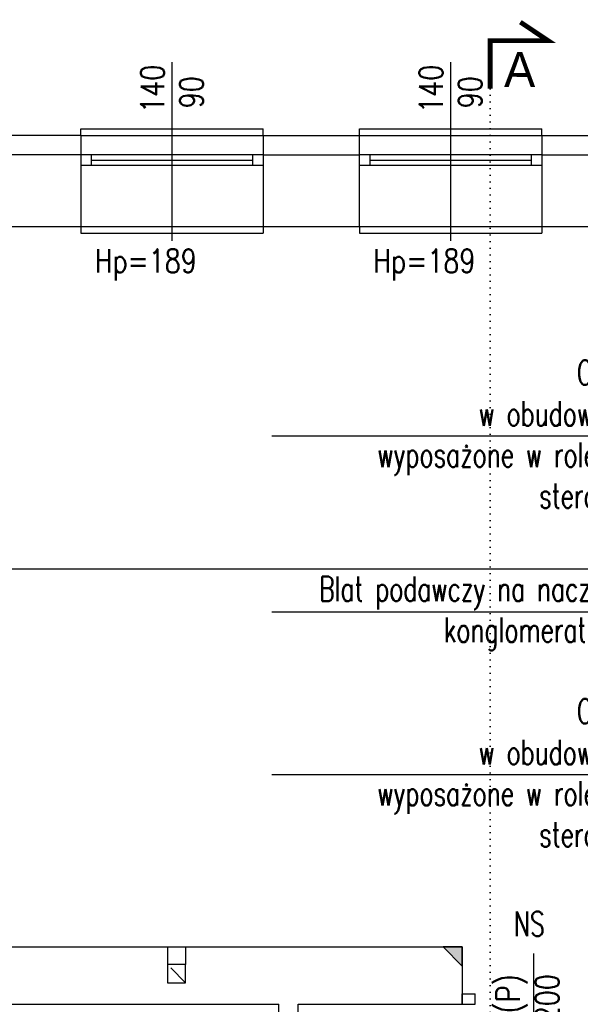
# Model space of a CAD drawing. Header units: millimetres. Extents: x 31969 to 285678, y -69766 to -5517.
# Tile 21 of 37: x 141787 to 142218, y -10201 to -9445. Entities that reach past the tile are written whole.
import ezdxf
from ezdxf.lldxf.tags import DXFTag

# ---------------------------------------------------------------- set-up
doc = ezdxf.new("R2010")
doc.units = ezdxf.units.MM
doc.linetypes.add('DOT', pattern=[0.25, 0, -0.25])
doc.linetypes.add('KRE_16_8', pattern=[24, 16, -8])
for name, color, linetype in [('a-izolacja 1', 3, 'Continuous'), ('a-opis 1', 3, 'Continuous'), ('a-opis 2', 1, 'Continuous'), ('a-opis stolarki 1', 3, 'Continuous'), ('a-stolarka drzwiowa', 3, 'Continuous'), ('a-stolarka okienna', 3, 'Continuous'), ('a-szkło', 4, 'Continuous'), ('a-wentylacja', 3, 'Continuous'), ('a-wymiary', 11, 'Continuous'), ('a-ściany istniejące murowane', 6, 'Continuous')]:
    doc.layers.add(name, color=color, linetype=linetype)
doc.styles.add('MAREK', font='simplex.shx')
doc.styles.add('RS01507', font='romans.shx', dxfattribs={"width": 0.7, "height": 0.15})
doc.styles.add('STYLE2', font='txt')
doc.styles.add('WYMIAR', font='romans.shx', dxfattribs={"width": 0.8})
tags = doc.linetypes.add('DASHED', pattern=[0.75, 0.5, -0.25]).pattern_tags.tags
tags[6:7] = [DXFTag(74, 4), DXFTag(75, 0), DXFTag(340, '0'), DXFTag(46, 1.0), DXFTag(50, 0.0), DXFTag(44, 0.0), DXFTag(45, 0.0)]
tags[4:5] = [DXFTag(74, 4), DXFTag(75, 0), DXFTag(340, '0'), DXFTag(46, 1.0), DXFTag(50, 0.0), DXFTag(44, 0.0), DXFTag(45, 0.0)]
doc.dimstyles.new('MAREK', dxfattribs={"dimscale": 0.85, "dimtxt": 17, "dimasz": 12, "dimexe": 10, "dimexo": 0.625, "dimgap": 5, "dimtad": 1, "dimdec": 1, "dimdsep": 46, "dimtxsty": 'MAREK', "dimblk1": 'ARCHTICK', "dimblk2": 'ARCHTICK', "dimsah": 1, "dimcen": 2.5, "dimdle": 10, "dimadec": 0, "dimazin": 0, "dimtfac": 1, "dimtdec": 1, "dimtmove": 1, "dimatfit": 3, "dimldrblk": 'ARCHTICK', "dimfxl": 0, "dimtolj": 1, "dimtzin": 0, "dimarcsym": 0})

# ---------------------------------------------------------------- blocks, each defined once
blk = doc.blocks.new('_ARCHTICK')
at = {"color": 0, "linetype": 'ByBlock', "const_width": 0.15}
blk.add_lwpolyline([(-0.5, -0.5), (0.5, 0.5)], dxfattribs=at)
blk = doc.blocks.new('*D1405')
at = {"layer": 'a-wymiary', "color": 0, "lineweight": -2, "ltscale": 100}
for p, q in [((140928.07, -9875.72), (140928.07, -9858.72)), ((142442.07, -9875.19), (142442.07, -9858.72)), ((142450.57, -9867.22), (140919.57, -9867.22))]:
    blk.add_line(p, q, dxfattribs=at)
at = {"layer": 'DEFPOINTS', "color": 0}
for p in [(140928.07, -9867.22), (142442.07, -9875.72), (140928.07, -9882.1)]:
    blk.add_point(p, dxfattribs=at)
at = {"layer": 'a-wymiary', "color": 0, "linetype": 'ByBlock', "lineweight": -2, "xscale": 10.2, "yscale": 10.2, "zscale": 10.2, "rotation": 180}
blk.add_blockref('_ARCHTICK', (140928.07, -9867.22), dxfattribs=at)
at = {"layer": 'a-wymiary', "color": 0, "linetype": 'ByBlock', "lineweight": -2, "xscale": 10.2, "yscale": 10.2, "zscale": 10.2}
blk.add_blockref('_ARCHTICK', (142442.07, -9867.22), dxfattribs=at)
at = {"layer": 'a-wymiary', "color": 0, "ltscale": 100, "insert": (141685.07, -9855.74), "char_height": 14.45, "attachment_point": 5, "style": 'MAREK'}
blk.add_mtext('\\A1;1514', dxfattribs=at)

msp = doc.modelspace()

# ---------------------------------------------------------------- hatches: boundary and pattern name
at = {"layer": 'a-opis 1', "ltscale": 100}
h = msp.add_hatch(color=256, dxfattribs=at)
h.dxf.hatch_style = 1
h.paths.add_polyline_path([(142127.07, -10171.82), (142127.07, -10157.1), (142112.35, -10157.1), (142117.87, -10162.62), (142121.55, -10162.62), (142121.55, -10166.3)])
h.paths.add_polyline_path([(142121.55, -10166.3), (142121.55, -10162.62), (142117.87, -10162.62)], flags=17)

# ---------------------------------------------------------------- linework, layer by layer
at = {"layer": 'a-izolacja 1'}
for p, q in [((141834.07, -9549.1), (141726.07, -9549.1)), ((141974.07, -9549.1), (142048.07, -9549.1)), ((142188.07, -9549.1), (142262.07, -9549.1))]:
    msp.add_line(p, q, dxfattribs=at)
at = {"layer": 'a-opis 1', "linetype": 'DOT', "ltscale": 20}
msp.add_line((142148.48, -9498.2), (142148.5, -10504.8), dxfattribs=at)
at = {"layer": 'a-opis 1', "ltscale": 40}
for p, q in [((141980.69, -9764.68), (142442.07, -9764.68)), ((141980.69, -9899.87), (142402.07, -9899.87)), ((141980.69, -10024.68), (142442.07, -10024.68))]:
    msp.add_line(p, q, dxfattribs=at)
at = {"layer": 'a-opis 1', "ltscale": 100}
for p, q in [((142112.35, -10157.1), (142127.07, -10171.82)), ((142127.07, -10157.1), (142112.35, -10157.1)), ((142127.07, -10171.82), (142127.07, -10157.1))]:
    msp.add_line(p, q, dxfattribs=at)
at = {"layer": 'a-opis 2', "const_width": 3.74}
msp.add_lwpolyline([(142148.48, -9498.2), (142148.5, -9461.32), (142193.01, -9461.35), (142171.65, -9447.11)], dxfattribs=at)
at = {"layer": 'a-opis stolarki 1'}
for p, q in [((141904.07, -9477.88), (141904.07, -9615.01)), ((142118.07, -9477.88), (142118.07, -9615.01)), ((142182.07, -10234.88), (142182.07, -10162.07))]:
    msp.add_line(p, q, dxfattribs=at)
at = {"layer": 'a-stolarka drzwiowa'}
for p, q in [((142127.07, -10193.1), (142137.07, -10193.1)), ((142127.07, -10201.1), (142127.07, -10193.1)), ((142137.07, -10201.1), (142137.07, -10193.1)), ((142127.07, -10201.1), (142137.07, -10201.1))]:
    msp.add_line(p, q, dxfattribs=at)
at = {"layer": 'a-stolarka okienna', "ltscale": 40}
for p, q in [((141834.07, -9534.1), (141834.07, -9529.1)), ((141834.07, -9529.1), (141974.07, -9529.1)), ((141974.07, -9534.1), (141974.07, -9529.1)), ((142048.07, -9534.1), (142048.07, -9529.1)), ((142048.07, -9529.1), (142188.07, -9529.1)), ((142188.07, -9534.1), (142188.07, -9529.1)), ((141834.07, -9604.1), (141834.07, -9609.1)), ((141974.07, -9604.1), (141974.07, -9609.1)), ((142048.07, -9604.1), (142048.07, -9609.1)), ((142188.07, -9604.1), (142188.07, -9609.1)), ((141834.07, -9609.1), (141974.07, -9609.1)), ((142048.07, -9609.1), (142188.07, -9609.1))]:
    msp.add_line(p, q, dxfattribs=at)
at = {"layer": 'a-stolarka okienna', "linetype": 'DASHED', "lineweight": 25, "ltscale": 20}
for p, q in [((141834.07, -9534.1), (141974.07, -9534.1)), ((142048.07, -9534.1), (142188.07, -9534.1)), ((141834.07, -9604.1), (141974.07, -9604.1)), ((142048.07, -9604.1), (142188.07, -9604.1))]:
    msp.add_line(p, q, dxfattribs=at)
at = {"layer": 'a-stolarka okienna'}
for p, q in [((141974.07, -9549.1), (141834.07, -9549.1)), ((141842.3, -9557.1), (141842.3, -9549.1)), ((141966.3, -9557.1), (141966.3, -9549.1)), ((142188.07, -9549.1), (142048.07, -9549.1)), ((142056.3, -9557.1), (142056.3, -9549.1)), ((142180.3, -9557.1), (142180.3, -9549.1)), ((141974.07, -9557.1), (141834.3, -9557.1)), ((142188.07, -9557.1), (142048.3, -9557.1))]:
    msp.add_line(p, q, dxfattribs=at)
at = {"layer": 'a-szkło', "ltscale": 2}
for p, q in [((141842.3, -9553.1), (141966.3, -9553.1)), ((142056.3, -9553.1), (142180.3, -9553.1))]:
    msp.add_line(p, q, dxfattribs=at)
at = {"layer": 'a-wentylacja', "linetype": 'KRE_16_8'}
for p, q in [((141900.57, -10157.1), (141900.57, -10170.6)), ((141914.57, -10157.1), (141914.57, -10170.6)), ((141914.57, -10184.6), (141900.57, -10170.6))]:
    msp.add_line(p, q, dxfattribs=at)
msp.add_lwpolyline([(141914.57, -10184.6), (141914.57, -10170.6), (141900.57, -10170.6), (141900.57, -10184.6)], close=True, dxfattribs=at)
at = {"layer": 'a-ściany istniejące murowane'}
for p, q in [((141834.07, -9534.1), (141726.07, -9534.1)), ((141834.07, -9534.1), (141834.07, -9604.1)), ((141974.07, -9534.1), (141974.07, -9604.1)), ((141974.07, -9534.1), (142048.07, -9534.1)), ((142048.07, -9604.1), (142048.07, -9534.1)), ((142188.07, -9534.1), (142188.07, -9604.1)), ((142188.07, -9534.1), (142262.07, -9534.1)), ((141726.07, -9604.1), (141834.07, -9604.1)), ((141974.07, -9604.1), (142048.07, -9604.1)), ((142188.07, -9604.1), (142262.07, -9604.1)), ((141318.07, -10157.1), (142127.07, -10157.1)), ((142127.07, -10157.1), (142127.07, -10201.1)), ((141318.07, -10201.1), (141986.07, -10201.1)), ((141986.07, -10211.1), (141986.07, -10201.1)), ((142001.07, -10201.1), (142127.07, -10201.1)), ((142001.07, -10211.1), (142001.07, -10201.1))]:
    msp.add_line(p, q, dxfattribs=at)

# ---------------------------------------------------------------- texts
at = {"layer": 'a-opis 1', "ltscale": 40, "style": 'RS01507'}
for s, width, insert, char_height, attachment_point in [('{\\Fromans.shx;\\W4.86866; }Okno podawcze\\P{\\Fromans.shx;\\W1.58295; }w obudowie aluminiowej\\Pwyposażone w roletę aluminiową sterowana ręcznie. ', 372.2719, (142353.49, -9824.7), 18.9125, 9), ('Blat podawczy na naczynia stołowe z konglomeratu kwarcowego. ', 383.8677, (142353.49, -9929.51), 18.9125, 9), ('{\\Fromans.shx;\\W4.86866; }Okno podawcze\\P{\\Fromans.shx;\\W1.58295; }w obudowie aluminiowej\\Pwyposażone w roletę aluminiową sterowana ręcznie. ', 372.2719, (142353.49, -10084.7), 18.9125, 9), ('NS', 124.3193, (142190.41, -10129.94), 18.913, 3)]:
    msp.add_mtext_dynamic_manual_height_columns(s, width=width, gutter_width=12.5, heights=[0], dxfattribs=dict(at, insert=insert, char_height=char_height, attachment_point=attachment_point))
at = {"layer": 'a-opis 2', "style": 'STYLE2', "text_generation_flag": 6}
msp.add_text('A', height=26.96, rotation=179.93136, dxfattribs=at).set_placement((142159.09, -9496.98))
at = {"layer": 'a-opis stolarki 1', "char_height": 18, "width": 35.8438, "rotation": 90, "style": 'WYMIAR'}
for s, insert, attachment_point in [('{\\Fromans.shx;\\W1.24457; }\\P140\\P{\\Fromans.shx;\\W0.29219; }90', (141928.05, -9516.88), 7), ('{\\Fromans.shx;\\W1.24457; }\\P140\\P{\\Fromans.shx;\\W0.29219; }90', (142142.05, -9516.88), 7), ('{\\Fromans.shx;\\W2.66019; }\\P{\\Fromans.shx;\\W0.56495; }90(P)\\P{\\Fromans.shx;\\W1.23162; }200', (142123.19, -10178.01), 3)]:
    msp.add_mtext(s, dxfattribs=dict(at, insert=insert, attachment_point=attachment_point))
at = {"layer": 'a-opis stolarki 1', "char_height": 18, "width": 35.8438, "attachment_point": 9, "style": 'WYMIAR'}
for insert in [(141923.18, -9645.41), (142137.18, -9645.41)]:
    msp.add_mtext('{\\Fromans.shx;\\W1.39828; }Hp=189', dxfattribs=dict(at, insert=insert))

# ---------------------------------------------------------------- dimensions: what is measured, and where the dimension line sits
at = {"layer": 'a-wymiary', "ltscale": 100}
dim = msp.add_linear_dim(base=(140928.07, -9867.22), p1=(142442.07, -9875.72), p2=(140928.07, -9882.1), dimstyle='MAREK', dxfattribs=at)
dim.commit()
dim.dimension.update_dxf_attribs({"geometry": '*D1405', "text_midpoint": (141685.07, -9855.74)})

doc.saveas('drawing.dxf')
